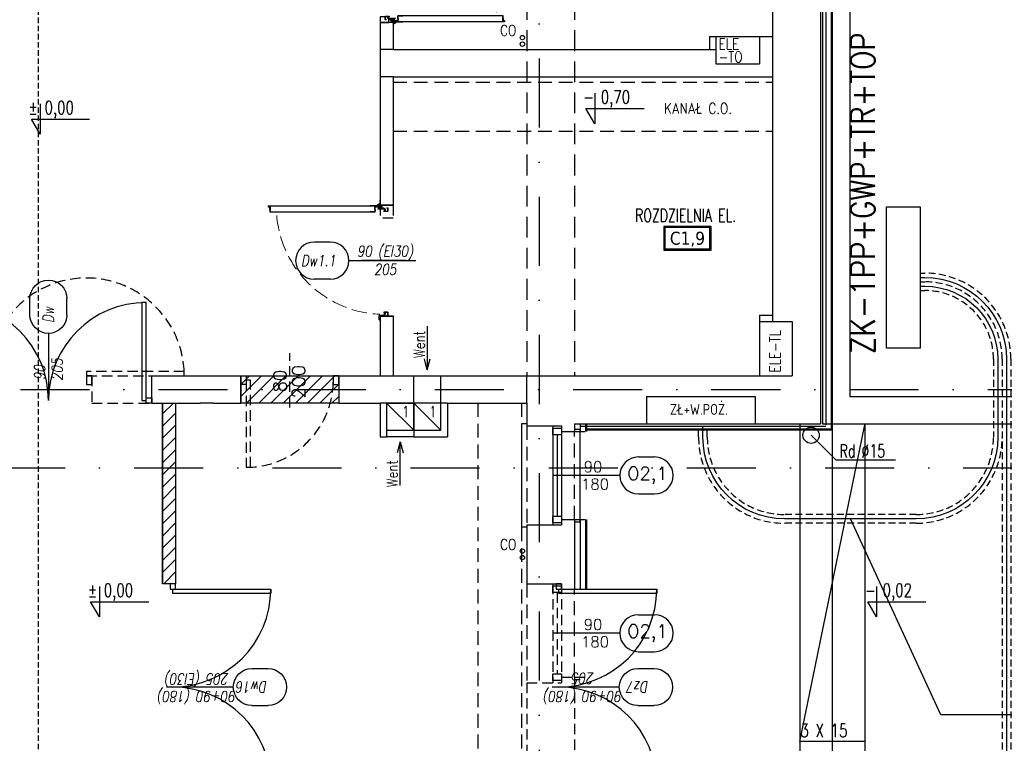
# Model space of a CAD drawing. Header units: millimetres. Extents: x 28600 to 181045, y -399112 to -163690.
# Tile 176 of 256: x 61533 to 62439, y -197754 to -197089. Entities that reach past the tile are written whole.
import ezdxf
from ezdxf.enums import TextEntityAlignment as Align

# ---------------------------------------------------------------- set-up
doc = ezdxf.new("R2010")
doc.units = ezdxf.units.MM
for name, pattern in [('CARKOVANA', [7.5, 5, -2.5]), ('CENTER', [0.6, 0.375, -0.075, 0.075, -0.075]), ('DASHDOT', [25.4, 12.7, -6.35, 0, -6.35]), ('HIDDEN', [9.525, 6.35, -3.175]), ('Hidden Line', [391.222223, 282.222223, -109]), ('HIDDEN2', [4.7625, 3.175, -1.5875])]:
    doc.linetypes.add(name, pattern=pattern)
doc.layers.get('0').update_dxf_attribs({"color": 8})
for name, color, linetype in [('!! 0_ Istn-okna', 8, 'Continuous'), ('!! 0_ Istn-sciany', 8, 'Continuous'), ('!! 0_ Istn-widok', 8, 'Continuous'), ('!! 0_ Opis', 8, 'Continuous'), ('!! 0_Istn-armatura', 8, 'Continuous'), ('!! 0_Istn-cienka', 8, 'Continuous'), ('!! 0_Istn-went', 8, 'Continuous'), ('!! 0_Opis_okna', 8, 'Continuous'), ('!! 0_Opis_pom', 8, 'Continuous'), ('!! 1_ tynk zewn  - nowy', 8, 'Continuous'), ('!! 1_drzwi opis', 8, 'Continuous'), ('!! 1_drzwi-linia', 8, 'Continuous'), ('!! 1_hatch projektowane ściany', 8, 'Continuous'), ('!! 1_PROJ Sciany', 8, 'Continuous'), ('!! 1_PROJ widok', 8, 'Continuous'), ('!! 1_Wyburzenia', 8, 'CARKOVANA'), ('!! 2_ remont Ocieplenie', 8, 'ZIGZAG'), ('!! 2_drzwi opis', 8, 'Continuous'), ('0-osie-liniA', 8, 'DASHDOT'), ('E_0', 4, 'Continuous'), ('E_ODN', 1, 'Continuous'), ('E_RURY', 1, 'HIDDEN')]:
    doc.layers.add(name, color=color, linetype=linetype)
doc.styles.add('50', font='ROMANS.shx', dxfattribs={"width": 0.8, "height": 10})
doc.styles.add('ARCHETYP', font='romans.shx', dxfattribs={"height": 15})
doc.styles.add('ARIAL', font='tahoma.ttf')
doc.styles.add('ELE1', font='romans.shx', dxfattribs={"width": 0.8, "height": 18})
doc.styles.add('SIMPLEX', font='simplex.shx', dxfattribs={"width": 0.77})
doc.styles.add('TXT', font='simplex.shx')
doc.linetypes.add('ZIGZAG', pattern='A,0.00254,-5.08,[131,ltypeshp.shx,S=5.08,R=0,X=-5.08,Y=0],-10.16,[131,ltypeshp.shx,S=5.08,R=180,X=5.08,Y=0],-5.08', length=20.32254)
pattern_1 = [(45, (0, -1.54), (-5.61266008, 5.61266008), [])]

# ---------------------------------------------------------------- blocks, each defined once
blk = doc.blocks.new('drzwi dwuskrzydłowe')
for points in [[(68481.18, -214206.57), (68481.18, -214296.57), (68477.18, -214296.57), (68477.18, -214206.57)], [(68653.18, -214206.57), (68653.18, -214296.57), (68657.18, -214296.57), (68657.18, -214206.57)], [(68477.18, -214294.07), (68472.18, -214294.07), (68472.18, -214299.07), (68477.18, -214299.07)], [(68657.18, -214294.07), (68662.18, -214294.07), (68662.18, -214299.07), (68657.18, -214299.07)]]:
    blk.add_lwpolyline(points, close=True)
for centre, start, end in [((68477.18, -214296.57), 0, 90), ((68657.18, -214296.57), 90, 180)]:
    blk.add_arc(centre, 90, start, end)
blk = doc.blocks.new('1_ok-opis')
blk.add_line((0, 111.61), (0, 50))
for points in [[(-17, 128.61), (-17, 143.61)], [(17, 128.61), (17, 143.61)]]:
    blk.add_lwpolyline(points)
for centre, start, end in [((0, 143.61), 0, 180), ((0, 128.61), 180, 0)]:
    blk.add_arc(centre, 17, start, end)
at = {"style": 'ARCHETYP'}
for tag, height, rotation, p in [('NR', 12, 90, (0, 136.9)), ('NR', 12, 270, (0, 136.9)), ('SZEROKOŚĆ', 10, 90, (-8, 78.29)), ('WYSOKOŚĆ', 10, 270, (-8, 78.29)), ('WYSOKOŚĆ', 10, 90, (8, 78.29)), ('SZEROKOŚĆ', 10, 270, (8, 78.29))]:
    blk.add_attdef(tag, text='', height=height, rotation=rotation, dxfattribs=at).set_placement(p, align=Align.MIDDLE)
blk = doc.blocks.new('zaw-dr-90-p')
at = {"color": 2, "linetype": 'CENTER', "ltscale": 0.2}
for p, q in [((12, 0), (-12, 0)), ((0, 12), (0, -12)), ((24.5, 24), (31, 24)), ((24.5, 19), (31, 19))]:
    blk.add_line(p, q, dxfattribs=at)
at = {"ltscale": 0.2}
for p, q in [((10, 12), (6.5, 12)), ((10, 0), (10, 6.5))]:
    blk.add_line(p, q, dxfattribs=at)
blk.add_lwpolyline([(0, 6.5), (23.5, 6.5, 0.414214), (28, 11), (28, 31), (24.5, 31), (24.5, 11, -0.414214), (23.5, 10), (0, 10, 4.561698), (7.6, 6.5), (4.9, 4.2)], format="xyb", dxfattribs=at)
blk.add_lwpolyline([(-0.2, -0.2), (-2.5, -0.2), (-2.5, 0.2), (-0.2, 0.2), (-0.2, 2.5), (0.2, 2.5), (0.2, 0.2), (2.8, 0.2), (2.8, -0.2), (0.2, -0.2), (0.2, -2.8), (-0.2, -2.8)], close=True)
blk.add_lwpolyline([(10, 10), (10, 39), (6.5, 39), (6.5, 10)], dxfattribs=at)
blk.add_circle((0, 0), 6.5, dxfattribs=at)
blk = doc.blocks.new('drzwi 90- sc 12')
for p, q in [((-13620.32, 20410.16), (-13620.32, 20313.77)), ((-13614.92, 20409.86), (-13620.32, 20409.86)), ((-13616.12, 20410.26), (-13620.22, 20410.26)), ((-13616.12, 20410.26), (-13620, 20410.26)), ((-13618.17, 20410.26), (-13616.22, 20410.26)), ((-13618.17, 20410.26), (-13616.22, 20410.26)), ((-13616.12, 20410.26), (-13616.12, 20411.46)), ((-13616.12, 20411.46), (-13615.02, 20411.46)), ((-13614.92, 20411.36), (-13614.92, 20313.77)), ((-13620.32, 20313.47), (-13620.32, 20317.97)), ((-13614.92, 20313.77), (-13620.32, 20313.77)), ((-13618.22, 20313.37), (-13620.22, 20313.37)), ((-13618.22, 20313.67), (-13618.22, 20313.37)), ((-13618.22, 20313.67), (-13616.42, 20313.67)), ((-13615.92, 20313.17), (-13615.92, 20312.17)), ((-13614.92, 20312.27), (-13614.92, 20317.97)), ((-13715.57, 20308.32), (-13715.57, 20308.56)), ((-13715.57, 20307.69), (-13715.57, 20308.56)), ((-13715.57, 20307.82), (-13715.57, 20308.56)), ((-13715.57, 20307.72), (-13715.37, 20307.72)), ((-13617.77, 20311.12), (-13617.77, 20305.72)), ((-13617.77, 20311.12), (-13617.77, 20305.72)), ((-13616.17, 20309.92), (-13617.37, 20309.92)), ((-13616.17, 20309.92), (-13616.17, 20311.02)), ((-13615.92, 20312.17), (-13615.02, 20312.17)), ((-13715.77, 20301.96), (-13716.27, 20301.96)), ((-13616.77, 20301.96), (-13616.27, 20301.96))]:
    blk.add_line(p, q)
for points in [[(-13665.27, 20284.96), (-13665.27, 20325.83)], [(-13615.57, 20309.64), (-13615.32, 20309.64), (-13615.32, 20309.82), (-13616.32, 20309.82), (-13616.32, 20309.64), (-13615.92, 20309.64)]]:
    blk.add_lwpolyline(points)
at = {"lineweight": 30}
for points in [[(-13716.27, 20308.92), (-13721.27, 20308.92)], [(-13716.27, 20308.92), (-13716.27, 20296.92)], [(-13614.27, 20308.92), (-13609.27, 20308.92)], [(-13614.27, 20308.92), (-13614.27, 20296.92)]]:
    blk.add_lwpolyline(points, dxfattribs=at)
at = {"ltscale": 0.2}
for points in [[(-13715.57, 20307.51), (-13715.57, 20309.48, 0.414214), (-13715.91, 20309.82), (-13719.43, 20309.82, 0.414214), (-13719.77, 20309.48), (-13719.77, 20308.92), (-13719.59, 20308.92), (-13719.59, 20309.48, -0.414214), (-13719.43, 20309.64), (-13716.97, 20309.64)], [(-13716.97, 20309.64), (-13715.91, 20309.64, -0.414214), (-13715.75, 20309.48), (-13715.75, 20307.51)], [(-13715.75, 20307.76), (-13715.75, 20305.58, 0.414214), (-13715.41, 20305.24), (-13714.96, 20305.24, -0.414214), (-13714.8, 20305.08), (-13714.8, 20304.48, 0.414214), (-13714.46, 20304.14), (-13713.28, 20304.14, 0.414214), (-13712.94, 20304.48), (-13712.94, 20305.15, -1), (-13712.75, 20305.15), (-13712.75, 20301.96, -0.414214), (-13712.91, 20301.8), (-13715.43, 20301.8, -0.414214), (-13715.59, 20301.96), (-13715.59, 20302.52), (-13715.77, 20302.52), (-13715.77, 20301.96, 0.414214), (-13715.43, 20301.62), (-13712.91, 20301.62, 0.414214), (-13712.57, 20301.96), (-13712.57, 20305.15, 1), (-13713.12, 20305.15), (-13713.12, 20304.48, -0.414214), (-13713.28, 20304.32), (-13714.46, 20304.32, -0.414214), (-13714.62, 20304.48), (-13714.62, 20305.08, 0.414214), (-13714.96, 20305.42), (-13715.41, 20305.42, -0.414214), (-13715.57, 20305.58), (-13715.57, 20307.64)], [(-13615.92, 20309.64), (-13616.63, 20309.64, 0.414214), (-13616.79, 20309.48), (-13616.79, 20305.58, -0.414214), (-13617.13, 20305.24), (-13617.58, 20305.24, 0.414214), (-13617.74, 20305.08), (-13617.74, 20304.48, -0.414214), (-13618.08, 20304.14), (-13619.26, 20304.14, -0.414214), (-13619.6, 20304.48), (-13619.6, 20305.15, 1), (-13619.79, 20305.15), (-13619.79, 20301.96, 0.414214), (-13619.63, 20301.8), (-13617.11, 20301.8, 0.414214), (-13616.95, 20301.96), (-13616.95, 20302.52), (-13616.77, 20302.52), (-13616.77, 20301.96, -0.414214), (-13617.11, 20301.62), (-13619.63, 20301.62, -0.414214), (-13619.97, 20301.96), (-13619.97, 20305.15, -1), (-13619.42, 20305.15), (-13619.42, 20304.48, 0.414214), (-13619.26, 20304.32), (-13618.08, 20304.32, 0.414214), (-13617.92, 20304.48), (-13617.92, 20305.08, -0.414214), (-13617.58, 20305.42), (-13617.13, 20305.42, 0.414214), (-13616.97, 20305.58), (-13616.97, 20309.48, -0.414214), (-13616.63, 20309.82), (-13613.11, 20309.82, -0.414214), (-13612.77, 20309.48), (-13612.77, 20308.92), (-13612.95, 20308.92), (-13612.95, 20309.48, 0.414214), (-13613.11, 20309.64), (-13615.57, 20309.64)]]:
    blk.add_lwpolyline(points, format="xyb", dxfattribs=at)
blk.add_lwpolyline([(-13616.79, 20308.82), (-13616.97, 20308.82), (-13616.97, 20307.42), (-13616.79, 20307.42)], close=True)
at = {"linetype": 'Hidden Line', "lineweight": 9, "ltscale": 0.05}
blk.add_arc((-13615.5, 20305.14), 99.12, 94.80054, 177.69442, dxfattribs=at)
for centre, radius, start, end in [((-13620.22, 20410.16), 0.1, 90, 180), ((-13615.02, 20411.36), 0.1, 0, 90), ((-13620.22, 20313.47), 0.1, 180, 270), ((-13616.42, 20313.17), 0.5, 0, 90), ((-13616.27, 20311.02), 0.1, 0, 90), ((-13615.02, 20312.27), 0.1, 270, 0)]:
    blk.add_arc(centre, radius, start, end)
at = {"xscale": 0.09999999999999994, "yscale": 0.09999999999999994, "zscale": 0.09999999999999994, "rotation": 180.0000000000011}
blk.add_blockref('zaw-dr-90-p', (-13614.92, 20310.92), dxfattribs=at)
blk = doc.blocks.new('oznaczenie przekroi')
at = {"layer": '!! 1_Wyburzenia'}
blk.add_lwpolyline([(88789.92, -193651.73), (88789.92, -199799.74)], dxfattribs=at)

msp = doc.modelspace()

# ---------------------------------------------------------------- hatches: boundary and pattern name
at = {"layer": '!! 1_hatch projektowane ściany'}
h = msp.add_hatch(dxfattribs=at)
h.set_pattern_fill('ANSI31', color=256, scale=2.5)
h.set_pattern_definition(pattern_1)
h.paths.add_polyline_path([(61826.56735, -197441.12813), (61736.56735, -197441.12813), (61736.56735, -197416.12813), (61826.56735, -197416.12813)])
h = msp.add_hatch(dxfattribs=at)
h.set_pattern_fill('ANSI31', color=256, scale=2.5)
h.set_pattern_definition(pattern_1)
h.paths.add_polyline_path([(61676.56735, -197607.12813), (61664.56735, -197607.12813), (61664.56735, -197441.12813), (61676.56735, -197441.12813)])

# ---------------------------------------------------------------- linework, layer by layer
at = {"layer": '!! 0_ Istn-okna'}
for points in [[(62023.56735, -197462.12813), (62023.56735, -197553.12813)], [(62031.56735, -197462.12813), (62031.56735, -197553.12813)], [(62027.56735, -197470.12813), (62027.56735, -197545.12813)]]:
    msp.add_lwpolyline(points, dxfattribs=at)
for points in [[(62031.56735, -197464.12813), (62031.56735, -197470.12813), (62023.56735, -197470.12813), (62023.56735, -197464.12813)], [(62031.56735, -197545.12813), (62031.56735, -197551.12813), (62023.56735, -197551.12813), (62023.56735, -197545.12813)]]:
    msp.add_lwpolyline(points, close=True, dxfattribs=at)
at = {"layer": '!! 0_ Istn-sciany'}
for points in [[(62225.56735, -196841.12813), (62225.56735, -197104.12813)], [(62269.56735, -196841.12813), (62269.56735, -197460.12813)], [(61864.56735, -197091.12813), (61864.56735, -197259.12813)], [(61876.56735, -197091.12813), (61864.56735, -197091.12813)], [(61876.56735, -197091.12813), (61876.56735, -197116.12813)], [(62167.56735, -197104.12813), (62167.56735, -197116.12813)], [(62167.56735, -197104.12813), (62173.56735, -197104.12813)], [(62173.56735, -197104.12813), (62173.56735, -197129.12813)], [(62213.56735, -197104.12813), (62213.56735, -197129.12813)], [(62213.56735, -197104.12813), (62225.56735, -197104.12813)], [(61876.56735, -197116.12813), (62167.56735, -197116.12813)], [(62173.56735, -197129.12813), (62213.56735, -197129.12813)], [(61876.56735, -197141.12813), (61876.56735, -197259.12813)], [(61876.56735, -197141.12813), (62225.56735, -197141.12813)], [(62225.56735, -197141.12813), (62225.56735, -197360.12813)], [(61876.56735, -197259.12813), (61864.56735, -197259.12813)], [(61864.56735, -197361.12813), (61864.56735, -197416.12813)], [(61876.56735, -197361.12813), (61864.56735, -197361.12813)], [(61876.56735, -197361.12813), (61876.56735, -197416.12813)], [(62213.56735, -197360.12813), (62225.56735, -197360.12813)], [(62213.56735, -197360.12813), (62213.56735, -197366.12813)], [(62213.56735, -197366.12813), (62243.56735, -197366.12813)], [(62243.56735, -197366.12813), (62243.56735, -197416.12813)], [(61654.56735, -197416.12813), (61736.56735, -197416.12813)], [(61736.56735, -197416.12813), (61736.56735, -197441.12813)], [(61826.56735, -197416.12813), (61864.56735, -197416.12813)], [(61826.56735, -197416.12813), (61826.56735, -197441.12813)], [(61876.56735, -197416.12813), (61895.56735, -197416.12813)], [(61895.56735, -197441.12813), (61895.56735, -197416.12813)], [(61920.56735, -197416.12813), (62243.56735, -197416.12813)], [(61920.56735, -197466.12813), (61920.56735, -197416.12813)], [(62109.56735, -197435.12813), (62109.56735, -197460.12813)], [(62109.56735, -197435.12813), (62209.56735, -197435.12813)], [(62209.56735, -197435.12813), (62209.56735, -197460.12813)], [(61654.56735, -197441.12813), (61699.56735, -197441.12813)], [(61711.56735, -197441.12813), (61736.56735, -197441.12813)], [(61826.56735, -197441.12813), (61864.56735, -197441.12813)], [(61864.56735, -197441.12813), (61864.56735, -197472.12813)], [(61870.56735, -197441.12813), (61870.56735, -197472.12813)], [(61870.56735, -197441.12813), (61895.56735, -197441.12813)], [(61926.56735, -197441.12813), (61999.56735, -197441.12813)], [(61926.56735, -197441.12813), (61926.56735, -197472.12813)], [(61999.56735, -197441.12813), (61999.56735, -197462.12813)], [(61895.56735, -197466.12813), (61895.56735, -197472.12813)], [(61895.56735, -197466.12813), (61920.56735, -197466.12813)], [(61999.56735, -197462.12813), (62031.56735, -197462.12813)], [(62031.56735, -197462.12813), (62031.56735, -197467.12813)], [(62031.56735, -197467.12813), (62043.56735, -197467.12813)], [(62043.56735, -197460.12813), (62043.56735, -197467.12813)], [(62043.56735, -197460.12813), (62109.56735, -197460.12813)], [(62209.56735, -197460.12813), (62269.56735, -197460.12813)], [(61864.56735, -197472.12813), (61870.56735, -197472.12813)], [(61895.56735, -197472.12813), (61926.56735, -197472.12813)], [(62031.56735, -197548.12813), (62031.56735, -197553.12813)], [(62031.56735, -197548.12813), (62043.56735, -197548.12813)], [(62043.56735, -197548.12813), (62043.56735, -197612.12813)], [(61999.56735, -197553.12813), (61999.56735, -197607.12813)], [(61999.56735, -197553.12813), (62031.56735, -197553.12813)], [(61999.56735, -197607.12813), (62031.56735, -197607.12813)], [(62031.56735, -197607.12813), (62031.56735, -197612.12813)], [(62031.56735, -197612.12813), (62043.56735, -197612.12813)]]:
    msp.add_lwpolyline(points, dxfattribs=at)
at = {"layer": '!! 0_ Istn-widok', "linetype": 'HIDDEN', "ltscale": 3}
for points in [[(61999.56735, -196241.12813), (61999.56735, -197416.12813)], [(62043.56735, -196241.12813), (62043.56735, -197416.12813)]]:
    msp.add_lwpolyline(points, dxfattribs=at)
at = {"layer": '!! 0_ Istn-widok'}
for points in [[(62271.56735, -196843.12813), (62271.56735, -197460.12813)], [(62296.56735, -196868.12813), (62296.56735, -197435.12813)], [(62225.56735, -197104.12813), (62225.56735, -197141.12813)], [(61876.56735, -197116.12813), (61864.56735, -197116.12813)], [(62167.56735, -197116.12813), (62173.56735, -197116.12813)], [(61876.56735, -197141.12813), (61864.56735, -197141.12813)], [(62225.56735, -197360.12813), (62225.56735, -197366.12813)], [(61864.56735, -197416.12813), (61876.56735, -197416.12813)], [(61999.56735, -197441.12813), (61999.56735, -197416.12813)], [(62296.56735, -197435.12813), (62515.56735, -197435.12813)], [(61711.56735, -197441.12813), (61699.56735, -197441.12813)], [(61870.56735, -197441.12813), (61864.56735, -197441.12813)], [(61926.56735, -197441.12813), (61920.56735, -197441.12813)], [(61994.56735, -197460.12813), (61994.56735, -197555.12813)], [(61999.56735, -197460.12813), (61994.56735, -197460.12813)], [(62043.56735, -197465.12813), (62048.56735, -197465.12813)], [(62048.56735, -197550.12813), (62048.56735, -197465.12813)], [(62271.56735, -197460.12813), (62540.56735, -197460.12813)], [(61999.56735, -197555.12813), (61994.56735, -197555.12813)], [(62043.56735, -197550.12813), (62048.56735, -197550.12813)]]:
    msp.add_lwpolyline(points, dxfattribs=at)
msp.add_circle((62261.08078, -197470.62813), 7.5, dxfattribs=at)
at = {"layer": '!! 0_ Opis'}
for points in [[(62062.08086, -197156.273), (62062.08086, -197184.27476)], [(61552.04399, -197166.00946), (61552.04399, -197194.01123)], [(62062.08086, -197184.27476), (62053.99745, -197170.27388)], [(62053.99745, -197170.27388), (62107.43165, -197170.27388)], [(61552.04399, -197194.01123), (61543.96058, -197180.01034)], [(61543.96058, -197180.01034), (61597.39479, -197180.01034)], [(62283.71798, -197493.26533), (62261.08078, -197470.62813)], [(62283.71798, -197493.26533), (62338.60331, -197493.26533)], [(61606.50651, -197609.70159), (61606.50651, -197637.70336)], [(62321.3268, -197609.70159), (62321.3268, -197637.70336)], [(61606.50651, -197637.70336), (61598.4231, -197623.70248)], [(61598.4231, -197623.70248), (61651.8573, -197623.70248)], [(62321.3268, -197637.70336), (62313.24338, -197623.70248)], [(62313.24338, -197623.70248), (62366.67759, -197623.70248)]]:
    msp.add_lwpolyline(points, dxfattribs=at)
at = {"layer": '!! 0_Istn-armatura'}
for points in [[(62173.56735, -197104.12813), (62213.56735, -197104.12813)], [(62213.56735, -197366.12813), (62213.56735, -197416.12813)], [(62109.56735, -197460.12813), (62209.56735, -197460.12813)]]:
    msp.add_lwpolyline(points, dxfattribs=at)
for centre in [(61995.56735, -197105.12813), (61995.56735, -197111.12813), (61995.56735, -197577.12813), (61995.56735, -197583.12813)]:
    msp.add_circle(centre, 2, dxfattribs=at)
at = {"layer": '!! 0_Istn-cienka', "linetype": 'HIDDEN', "ltscale": 2}
for points in [[(61876.56735, -197146.12813), (62225.56735, -197146.12813)], [(61876.56735, -197191.12813), (62225.56735, -197191.12813)], [(61954.56735, -197441.12813), (61954.56735, -197971.12813)], [(61994.56735, -197441.12813), (61994.56735, -198011.12813)], [(61999.56735, -197462.12813), (61999.56735, -197553.12813)], [(62043.56735, -197548.12813), (62043.56735, -197467.12813)], [(61999.56735, -197607.12813), (61999.56735, -197698.12813)], [(62043.56735, -197693.12813), (62043.56735, -197612.12813)]]:
    msp.add_lwpolyline(points, dxfattribs=at)
at = {"layer": '!! 0_Istn-went'}
for points in [[(61908.06735, -197370.3706), (61908.06735, -197410.41713)], [(61908.06735, -197410.41713), (61905.38786, -197400.41713)], [(61908.06735, -197410.41713), (61910.74684, -197400.41713)], [(61895.56735, -197416.12813), (61920.56735, -197416.12813)], [(61870.56735, -197441.12813), (61895.56735, -197466.12813)], [(61895.56735, -197441.12813), (61920.56735, -197466.12813)], [(61895.56735, -197472.12813), (61870.56735, -197472.12813)], [(61883.06735, -197476.71718), (61880.38786, -197486.71718)], [(61883.06735, -197516.7637), (61883.06735, -197476.71718)], [(61883.06735, -197476.71718), (61885.74684, -197486.71718)]]:
    msp.add_lwpolyline(points, dxfattribs=at)
for points in [[(61870.56735, -197466.12813), (61895.56735, -197466.12813), (61895.56735, -197441.12813), (61870.56735, -197441.12813)], [(61895.56735, -197466.12813), (61920.56735, -197466.12813), (61920.56735, -197441.12813), (61895.56735, -197441.12813)]]:
    msp.add_lwpolyline(points, close=True, dxfattribs=at)
at = {"layer": '!! 0_Opis_pom', "ltscale": 0.7}
for points in [[(62125.57751, -197300.41424), (62169.09751, -197300.41424), (62169.09751, -197278.65424), (62125.57751, -197278.65424)], [(62126.66551, -197299.32624), (62168.00951, -197299.32624), (62168.00951, -197279.74224), (62126.66551, -197279.74224)]]:
    msp.add_lwpolyline(points, close=True, dxfattribs=at)
at = {"layer": '!! 1_ tynk zewn  - nowy'}
for points in [[(62328.56735, -196851.12813), (62279.56735, -196851.12813), (62279.56735, -197465.12813), (62053.56735, -197465.12813), (62053.56735, -197467.12813)], [(62328.56735, -196852.12813), (62280.56735, -196852.12813), (62280.56735, -197466.12813), (62054.56735, -197466.12813), (62054.56735, -197467.12813)], [(62053.56735, -197460.12813), (62053.56735, -197467.12813)], [(62054.56735, -197460.12813), (62054.56735, -197467.12813)], [(62053.56735, -197548.12813), (62053.56735, -197612.12813)], [(62054.56735, -197548.12813), (62054.56735, -197612.12813)]]:
    msp.add_lwpolyline(points, dxfattribs=at)
at = {"layer": '!! 1_hatch projektowane ściany'}
msp.add_lwpolyline([(61676.56735, -197607.12813), (61664.56735, -197607.12813), (61664.56735, -197441.12813), (61676.56735, -197441.12813)], close=True, dxfattribs=at)
at = {"layer": '!! 1_PROJ Sciany'}
for points in [[(61654.56735, -197441.12813), (61654.56735, -197416.12813)], [(61664.56735, -197441.12813), (61664.56735, -197607.12813)], [(61676.56735, -197441.12813), (61676.56735, -197607.12813)], [(61676.56735, -197607.12813), (61664.56735, -197607.12813)]]:
    msp.add_lwpolyline(points, dxfattribs=at)
msp.add_lwpolyline([(61826.56735, -197441.12813), (61736.56735, -197441.12813), (61736.56735, -197416.12813), (61826.56735, -197416.12813)], close=True, dxfattribs=at)
at = {"layer": '!! 1_PROJ widok'}
for points in [[(62250.56929, -197461.19006), (62250.56929, -198044.19054)], [(62310.56929, -197752.1479), (62250.56929, -197752.1479), (62310.56929, -197461.19006)], [(62280.56929, -197461.19006), (62280.56929, -198044.19053)], [(62310.56929, -197461.19006), (62310.56929, -198044.19053)]]:
    msp.add_lwpolyline(points, dxfattribs=at)
at = {"layer": '!! 1_Wyburzenia', "linetype": 'HIDDEN2', "ltscale": 3}
for points in [[(61864.56735, -197086.12813), (61864.56735, -197091.12813), (61872.56735, -197091.12813), (61872.56735, -197086.12813)], [(61684.56735, -197412.12813), (61594.56735, -197412.12813), (61594.56735, -197416.12813), (61684.56735, -197416.12813)], [(61594.56735, -197424.12813), (61599.56735, -197424.12813), (61599.56735, -197416.12813), (61594.56735, -197416.12813)], [(61741.56735, -197424.12813), (61736.56735, -197424.12813), (61736.56735, -197416.12813), (61741.56735, -197416.12813)], [(61745.56735, -197500.12813), (61745.56735, -197420.12813), (61741.56735, -197420.12813), (61741.56735, -197500.12813)], [(61821.56735, -197424.12813), (61826.56735, -197424.12813), (61826.56735, -197416.12813), (61821.56735, -197416.12813)], [(62031.56735, -197609.12813), (62031.56735, -197615.12813), (62023.56735, -197615.12813), (62023.56735, -197609.12813)], [(62031.56735, -197690.12813), (62031.56735, -197696.12813), (62023.56735, -197696.12813), (62023.56735, -197690.12813)]]:
    msp.add_lwpolyline(points, close=True, dxfattribs=at)
for points in [[(61864.56735, -197259.12813), (61864.56735, -197271.12813)], [(61876.56735, -197259.12813), (61876.56735, -197271.12813)], [(61876.56735, -197271.12813), (61864.56735, -197271.12813)], [(61781.56735, -197445.12813), (61781.56735, -197395.12813)], [(61599.56735, -197416.12813), (61599.56735, -197441.12813)], [(61599.56735, -197441.12813), (61654.56735, -197441.12813)], [(62043.56735, -197467.12813), (62054.56735, -197467.12813)], [(62048.56735, -197463.44818), (62048.56735, -197467.12813)], [(62043.56735, -197548.12813), (62054.56735, -197548.12813)], [(62023.56735, -197607.12813), (62023.56735, -197698.12813)], [(62031.56735, -197607.12813), (62031.56735, -197698.12813)], [(62043.56735, -197612.12813), (62054.56735, -197612.12813)], [(62027.56735, -197615.12813), (62027.56735, -197690.12813)], [(62031.56735, -197693.12813), (62031.56735, -197698.12813)], [(62031.56735, -197693.12813), (62043.56735, -197693.12813)], [(62043.56735, -197693.12813), (62043.56735, -197796.30677)], [(62043.56735, -197693.12813), (62054.56735, -197693.12813)], [(61999.56735, -197698.12813), (61999.56735, -197796.88793)], [(61999.56735, -197698.12813), (62031.56735, -197698.12813)], [(62043.56735, -197695.12813), (62048.56735, -197695.12813)]]:
    msp.add_lwpolyline(points, dxfattribs=at)
for centre, radius, start, end in [((61594.56735, -197416.12813), 90, 2.54731818, 179.99999996), ((61741.56735, -197420.12813), 80, 269.99999996, 359.99999996)]:
    msp.add_arc(centre, radius, start, end, dxfattribs=at)
at = {"layer": '!! 2_ remont Ocieplenie', "linetype": 'ZIGZAG', "ltscale": 0.75}
for points in [[(62328.56735, -196846.12813), (62274.56735, -196846.12813), (62274.56735, -197461.15648)], [(62048.56735, -197460.12813), (62048.56735, -197467.12813)], [(62048.56735, -197548.12813), (62048.56735, -197612.12813)]]:
    msp.add_lwpolyline(points, dxfattribs=at)
at = {"layer": '!! 2_ remont Ocieplenie', "linetype": 'ZIGZAG', "ltscale": 0.35}
msp.add_lwpolyline([(62274.56735, -197462.62813), (62048.62013, -197462.62813)], dxfattribs=at)
at = {"layer": '0-osie-liniA', "ltscale": 5}
for points in [[(62011.06735, -193565.43461), (62011.06735, -199799.35902)], [(60389.88894, -197428.62813), (62630.46575, -197428.62813)], [(57444.1616, -197500.62813), (62630.46575, -197500.62813)]]:
    msp.add_lwpolyline(points, dxfattribs=at)
at = {"layer": 'E_0'}
msp.add_lwpolyline([(62330.34633, -197390.50409), (62330.34633, -197260.77304), (62361.34633, -197260.77304), (62361.34633, -197390.50409)], close=True, dxfattribs=at)
for points in [[(62361.34633, -197325.63857), (62365.76803, -197325.63857, -0.414213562), (62440.76803, -197400.63857), (62440.76803, -198162.0773, 0.414213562), (62640.76803, -198362.0773), (63021.46334, -198362.0773)], [(62361.34633, -197333.63857), (62365.76803, -197333.63857, -0.414213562), (62432.76803, -197400.63857), (62432.76803, -197472.55464, -0.414213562), (62357.76803, -197547.55464), (62236.59374, -197547.55464, -0.414213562), (62161.59374, -197472.55464), (62161.59374, -197462.62813)]]:
    msp.add_lwpolyline(points, format="xyb", dxfattribs=at)
at = {"layer": 'E_ODN'}
for p, q in [((62380.47073, -197727.60207), (62297.18088, -197547.55464)), ((62756.05158, -197727.60207), (62380.47073, -197727.60207))]:
    msp.add_line(p, q, dxfattribs=at)
at = {"layer": 'E_RURY'}
for points in [[(62361.34633, -197321.63857), (62365.76803, -197321.63857, -0.414213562), (62444.76803, -197400.63857), (62444.76803, -198162.0773, 0.414213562), (62640.76803, -198358.0773), (63021.46334, -198358.0773)], [(62361.34633, -197329.63857), (62365.76803, -197329.63857, -0.414213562), (62436.76803, -197400.63857), (62436.76803, -198162.0773, 0.414213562), (62640.76803, -198366.0773), (63021.46334, -198366.0773)], [(62361.34633, -197337.63857), (62365.76803, -197337.63857, -0.414213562), (62428.76803, -197400.63857), (62428.76803, -197472.55464, -0.414213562), (62357.76803, -197543.55464), (62236.59374, -197543.55464, -0.414213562), (62165.59374, -197472.55464), (62165.59374, -197462.62813)], [(62436.76803, -197472.55464, -0.414285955), (62357.76803, -197551.55464), (62236.59374, -197551.55464, -0.414213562), (62157.59374, -197472.55464), (62157.59374, -197462.62813)]]:
    msp.add_lwpolyline(points, format="xyb", dxfattribs=at)

# ---------------------------------------------------------------- block references
at = {"layer": '!! 0_Opis_okna'}
ref = msp.add_blockref('1_ok-opis', (61973.56735, -197507.62813), dxfattribs=dict(at, rotation=270))
ref.add_attrib('WYSOKOŚĆ', '180', dxfattribs={"layer": '0', "height": 10, "style": 'ARCHETYP'}).set_placement((62062.28776, -197515.62813), align=Align.MIDDLE)
ref.add_attrib('SZEROKOŚĆ', '90', dxfattribs={"layer": '0', "height": 10, "style": 'ARCHETYP'}).set_placement((62060.5143, -197499.62813), align=Align.MIDDLE)
ref.add_attrib('NR', 'O2,1', dxfattribs={"layer": '0', "height": 12, "style": 'ARCHETYP'}).set_placement((62110.4688, -197507.62813), align=Align.MIDDLE)
ref = msp.add_blockref('1_ok-opis', (61973.56735, -197652.62813), dxfattribs=dict(at, rotation=270))
ref.add_attrib('WYSOKOŚĆ', '180', dxfattribs={"layer": '0', "height": 10, "style": 'ARCHETYP'}).set_placement((62062.28776, -197660.62813), align=Align.MIDDLE)
ref.add_attrib('SZEROKOŚĆ', '90', dxfattribs={"layer": '0', "height": 10, "style": 'ARCHETYP'}).set_placement((62060.5143, -197644.62813), align=Align.MIDDLE)
ref.add_attrib('NR', 'O2,1', dxfattribs={"layer": '0', "height": 12, "style": 'ARCHETYP'}).set_placement((62110.4688, -197652.62813), align=Align.MIDDLE)
at = {"layer": '!! 1_drzwi opis'}
ref = msp.add_blockref('1_ok-opis', (61559.56735, -197488.62813), dxfattribs=dict(at, xscale=-1, rotation=359.9999963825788))
ref.add_attrib('WYSOKOŚĆ', '90 ', dxfattribs={"layer": '0', "height": 10, "rotation": 89.99999638, "style": '50', "oblique": 10, "width": 0.8}).set_placement((61551.56735, -197410.33728), align=Align.MIDDLE)
ref.add_attrib('SZEROKOŚĆ', '205', dxfattribs={"layer": '0', "height": 10, "rotation": 89.99999638, "style": '50', "oblique": 10, "width": 0.8}).set_placement((61567.56735, -197410.33728), align=Align.MIDDLE)
ref.add_attrib('NR', 'Dw', dxfattribs={"layer": '0', "height": 10, "rotation": 89.99999638, "style": '50', "oblique": 10, "width": 0.8}).set_placement((61559.56735, -197360.01689), align=Align.MIDDLE)
at = {"layer": '!! 1_drzwi-linia'}
for name, p, rotation in [('drzwi 90- sc 12', (41567.64301, -210705.39783), 270), ('drzwi 90- sc 12', (82173.49169, -183644.85843), 90.00000000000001), ('drzwi dwuskrzydłowe', (275970.64095, -129134.94597), 270), ('drzwi dwuskrzydłowe', (276325.64095, -129134.94597), 270)]:
    msp.add_blockref(name, p, dxfattribs=dict(at, rotation=rotation))
msp.add_blockref('drzwi dwuskrzydłowe', (-7007.61481, 16857.94547), dxfattribs=at)
at = {"layer": '!! 1_Wyburzenia'}
msp.add_blockref('oznaczenie przekroi', (-27239.68678, 0), dxfattribs=at)
at = {"layer": '!! 2_drzwi opis'}
ref = msp.add_blockref('1_ok-opis', (61947.56773, -197310.12809), dxfattribs=dict(at, rotation=90.00000361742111))
ref.add_attrib('WYSOKOŚĆ', '90 (EI30)', dxfattribs={"layer": '0', "height": 10, "rotation": 0.00000362, "style": '50', "oblique": 10, "width": 0.8}).set_placement((61869.27688, -197302.12809), align=Align.MIDDLE)
ref.add_attrib('SZEROKOŚĆ', '205', dxfattribs={"layer": '0', "height": 10, "rotation": 0.00000362, "style": '50', "oblique": 10, "width": 0.8}).set_placement((61869.27688, -197318.12809), align=Align.MIDDLE)
ref.add_attrib('NR', 'Dw1.1', dxfattribs={"layer": '0', "height": 10, "rotation": 0.00000362, "style": '50', "oblique": 10, "width": 0.8}).set_placement((61807.91274, -197310.12809), align=Align.MIDDLE)
ref = msp.add_blockref('1_ok-opis', (61618.0363, -197702.12205), dxfattribs=dict(at, xscale=-1, rotation=269.9999963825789))
ref.add_attrib('SZEROKOŚĆ', '205 (EI30)', dxfattribs={"layer": '0', "height": 10, "rotation": 179.99999638, "style": '50', "oblique": 10, "width": 0.8}).set_placement((61696.32715, -197694.12206), align=Align.MIDDLE)
ref.add_attrib('WYSOKOŚĆ', '90+90 (180)', dxfattribs={"layer": '0', "height": 10, "rotation": 179.99999638, "style": '50', "oblique": 10, "width": 0.8}).set_placement((61696.32715, -197710.12206), align=Align.MIDDLE)
ref.add_attrib('NR', 'Dw16', dxfattribs={"layer": '0', "height": 10, "rotation": 179.99999638, "style": '50', "oblique": 10, "width": 0.8}).set_placement((61746.64754, -197702.12206), align=Align.MIDDLE)
ref = msp.add_blockref('1_ok-opis', (61973.0363, -197702.12205), dxfattribs=dict(at, xscale=-1, rotation=269.9999963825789))
ref.add_attrib('SZEROKOŚĆ', '205', dxfattribs={"layer": '0', "height": 10, "rotation": 179.99999638, "style": '50', "oblique": 10, "width": 0.8}).set_placement((62051.32715, -197694.12206), align=Align.MIDDLE)
ref.add_attrib('WYSOKOŚĆ', '90+90 (180)', dxfattribs={"layer": '0', "height": 10, "rotation": 179.99999638, "style": '50', "oblique": 10, "width": 0.8}).set_placement((62051.32715, -197710.12206), align=Align.MIDDLE)
ref.add_attrib('NR', 'Dz7', dxfattribs={"layer": '0', "height": 10, "rotation": 179.99999638, "style": '50', "oblique": 10, "width": 0.8}).set_placement((62101.64754, -197702.12206), align=Align.MIDDLE)

# ---------------------------------------------------------------- texts
at = {"layer": '!! 0_ Opis', "style": 'SIMPLEX', "width": 0.75}
for s, p in [('- 0,70', (62051.39341, -197165.69576)), ('%%P 0,00', (61541.35654, -197175.43222)), ('%%P 0,00', (61595.81906, -197619.12436)), ('- 0,02', (62310.63935, -197619.12436)), ('3 X 15', (62251.24815, -197748.11218))]:
    msp.add_text(s, height=12, dxfattribs=at).set_placement(p)
at = {"layer": '!! 0_ Opis', "style": 'ARCHETYP', "width": 0.7}
msp.add_text('Rd %%C15', height=12, rotation=0.00000004, dxfattribs=at).set_placement((62287.2897, -197491.09194))
at = {"layer": '!! 0_Istn-armatura', "style": 'ARCHETYP', "width": 0.8}
for s, rotation, p in [('CO', 359.99999996, (61975.08651, -197103.50149)), ('ELE', 0.00000004, (62176.03775, -197115.90814)), ('-TO', 0.00000004, (62176.03775, -197127.82994)), ('KANAŁ C.O.', 0.00000004, (62125.93142, -197175.19324)), ('ELE-TL', 90.00000004, (62232.76687, -197413.04217)), ('ZŁ+W.POŻ.', 0.00000004, (62131.18378, -197451.88647)), ('CO', 359.99999996, (61975.08651, -197576.09798))]:
    msp.add_text(s, height=10, rotation=rotation, dxfattribs=at).set_placement(p)
at = {"layer": '!! 0_Istn-went', "style": 'ARCHETYP', "width": 0.8}
for s, rotation, p in [('Went', 89.99999996, (61905.73712, -197399.74737)), ('1', 0.00000004, (61884.72878, -197453.9506)), ('1', 0.00000004, (61909.72878, -197453.9506)), ('Went', 89.99999996, (61880.73712, -197518.55059))]:
    msp.add_text(s, height=10, rotation=rotation, dxfattribs=at).set_placement(p)
at = {"layer": '!! 0_Opis_pom', "ltscale": 0.7, "style": 'TXT', "width": 0.7}
msp.add_text('ROZDZIELNIA EL. ', height=12, dxfattribs=at).set_placement((62148.45264, -197274.60793), align=Align.CENTER)
at = {"layer": '!! 0_Opis_pom', "ltscale": 0.7, "style": 'ARIAL'}
msp.add_attdef('C1,9', text='', height=11.968, dxfattribs=at).set_placement((62147.33751, -197289.53424), align=Align.MIDDLE_CENTER)
at = {"layer": '!! 1_Wyburzenia', "linetype": 'HIDDEN2', "ltscale": 3, "style": 'ARCHETYP'}
for s, p in [('80', (61778.56735, -197431.15094)), ('200', (61795.71449, -197436.93221))]:
    msp.add_text(s, height=12, rotation=89.99999996, dxfattribs=at).set_placement(p)
at = {"layer": 'E_0', "style": 'ELE1', "width": 0.85}
msp.add_text('ZK-1PP+GWP+TR+TOP', height=22, rotation=90, dxfattribs=at).set_placement((62308.65311, -197248.15642), align=Align.MIDDLE_CENTER)

doc.saveas('drawing.dxf')
